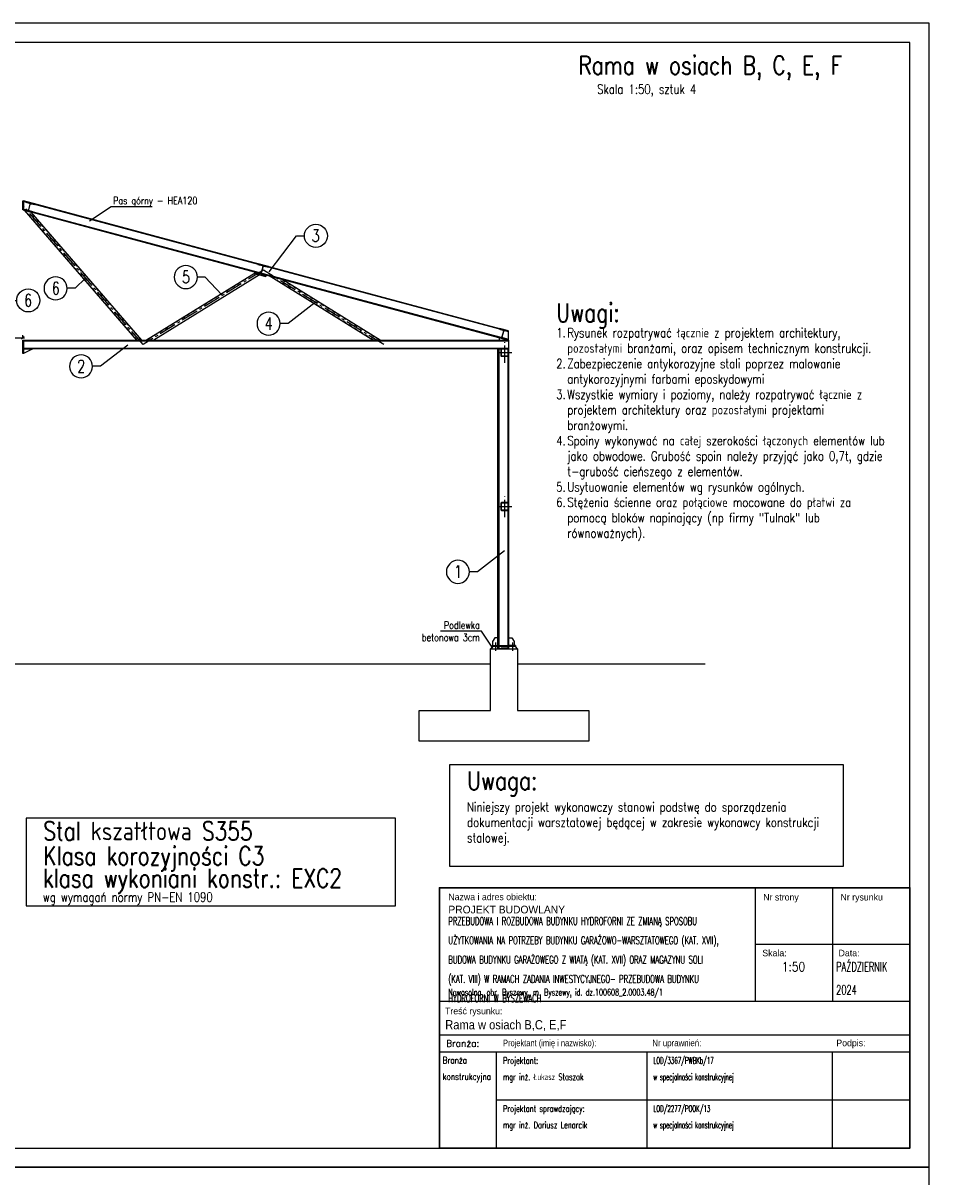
# Model space of a CAD drawing. Extents: x 224034 to 288311, y -104750 to -60200.
# Tile 8 of 9: x 233267 to 245381, y -75175 to -60200. Entities that reach past the tile are written whole.
import ezdxf
from ezdxf.enums import TextEntityAlignment as Align

# ---------------------------------------------------------------- set-up
doc = ezdxf.new("R2010")
doc.units = 0
doc.header["$LTSCALE"] = 300
doc.header["$PDMODE"] = 1
doc.linetypes.add('CENTER2', pattern=[1.125, 0.75, -0.125, 0.125, -0.125])
doc.linetypes.add('PRZERYWANA', pattern=[0.282222, 0.141111, -0.141111])
doc.layers.get('0').update_dxf_attribs({"linetype": 'CONTINUOUS'})
doc.layers.get('Defpoints').update_dxf_attribs({"linetype": 'CONTINUOUS'})
for name, color, linetype in [('1', 2, 'CONTINUOUS'), ('1 - opisy', 2, 'CONTINUOUS'), ('11 - opisy TXT2', 4, 'CONTINUOUS'), ('111 - opisy TXT3', 2, 'CONTINUOUS'), ('2 - linie odniesienia opisy', 8, 'CONTINUOUS'), ('3 - linia 1', 1, 'CONTINUOUS'), ('33 - linia 2', 3, 'CONTINUOUS'), ('44 - osie 2', 6, 'CENTER2'), ('5', 8, 'CONTINUOUS'), ('5 - linie odniesienia opisy', 8, 'CONTINUOUS'), ('555 - cienka przerywana 3', 1, 'PRZERYWANA'), ('6 - linia podstawowa', 3, 'CONTINUOUS'), ('7 - linia widok', 1, 'CONTINUOUS')]:
    doc.layers.add(name, color=color, linetype=linetype)
doc.styles.add('ROMANS', font='romans.shx', dxfattribs={"width": 0.85})
doc.styles.add('TXT2', font='simplex.shx', dxfattribs={"width": 0.8, "height": 96})
doc.styles.add('TXT3', font='simplex.shx', dxfattribs={"width": 0.8, "height": 240})
doc.styles.add('TXT5', font='simplex.shx', dxfattribs={"width": 0.8, "height": 120})
doc.dimstyles.new('Wymiarowanie stali', dxfattribs={"dimtxt": 96, "dimasz": 35, "dimexe": 37.5, "dimexo": 37.5, "dimgap": 0.75, "dimtad": 0, "dimdec": 0, "dimzin": 0, "dimdsep": 46, "dimtxsty": 'TXT2', "dimblk1": 'OBLIQUE', "dimblk2": 'OBLIQUE', "dimsah": 1, "dimcen": -1.5, "dimdle": 25, "dimclrt": 4, "dimadec": 0, "dimazin": 0, "dimtfac": 0.75, "dimtdec": 0, "dimtix": 1, "dimtmove": 2, "dimatfit": 3, "dimldrblk": 'OBLIQUE', "dimfxl": 200, "dimfxlon": 1, "dimtvp": 0.75, "dimtolj": 1, "dimtzin": 0, "dimarcsym": 0})

# ---------------------------------------------------------------- blocks, each defined once
blk = doc.blocks.new('A$C6EA636DA')
at = {"layer": '33 - linia 2'}
for points in [[(50, 41), (50, -41, -0.414214), (41, -50), (-41, -50, -0.414214), (-50, -41), (-50, 41, -0.414214), (-41, 50), (41, 50, -0.414214)], [(45, 41), (45, -41, -0.414214), (41, -45), (-41, -45, -0.414214), (-45, -41), (-45, 41, -0.414214), (-41, 45), (41, 45, -0.414214)]]:
    blk.add_lwpolyline(points, format="xyb", close=True, dxfattribs=at)
at = {"layer": '44 - osie 2'}
for points in [[(81, 0), (-92, 0)], [(0, -137), (0, 132)]]:
    blk.add_lwpolyline(points, dxfattribs=at)
blk = doc.blocks.new('pozycja')
at = {"layer": '1', "linetype": 'Continuous'}
blk.add_circle((63.2, -0.2), 37.4, dxfattribs=at)
at = {"layer": '5', "linetype": 'Continuous'}
blk.add_line((0, 0), (25.8, 0), dxfattribs=at)
at = {"layer": '1', "linetype": 'Continuous', "style": 'TXT3', "width": 0.75}
blk.add_attdef('NR', text='', height=40, dxfattribs=at).set_placement((62.6, -19.8), align=Align.CENTER)
blk = doc.blocks.new('p-op-p-5')
at = {"layer": '1', "linetype": 'Continuous'}
blk.add_circle((241.4, -0.2), 37.4, dxfattribs=at)
at = {"layer": '5', "linetype": 'Continuous'}
blk.add_line((0, 0), (204, 0), dxfattribs=at)
at = {"layer": '5'}
for p, q in [((10.1, 12.4), (10.1, 25.2)), ((13.1, 12.4), (13.1, 25.2)), ((26.9, 29.2), (14.1, 29.2)), ((26.9, 26.2), (14.1, 26.2)), ((14.1, 11.4), (26.9, 11.4)), ((14.1, 8.4), (26.9, 8.4)), ((27.9, 25.2), (27.9, 12.4)), ((30.9, 25.2), (30.9, 12.4))]:
    blk.add_line(p, q, dxfattribs=at)
for centre, radius, start, end in [((14.1, 25.2), 4, 90, 180), ((14.1, 12.4), 4, 180, 270), ((14.1, 25.2), 1, 90, 180), ((14.1, 12.4), 1, 180, 270), ((26.9, 25.2), 4, 0, 90), ((26.9, 25.2), 1, 0, 90), ((26.9, 12.4), 1, 270, 0), ((26.9, 12.4), 4, 270, 0)]:
    blk.add_arc(centre, radius, start, end, dxfattribs=at)
at = {"layer": '1', "linetype": 'Continuous', "style": 'TXT3', "width": 0.75}
blk.add_attdef('NR', text='', height=40, dxfattribs=at).set_placement((240.9, -19.8), align=Align.CENTER)
at = {"layer": '5', "color": 4, "style": 'TXT3', "width": 0.75}
blk.add_attdef('OPIS', text='', height=24, dxfattribs=at).set_placement((42.2, 0.4), align=Align.BOTTOM_LEFT)
blk.add_attdef('DLUGOSC', text='', height=24, dxfattribs=at).set_placement((10.6, -7.6), align=Align.TOP_LEFT)
blk = doc.blocks.new('_OBLIQUE')
at = {"color": 0, "linetype": 'ByBlock'}
blk.add_line((-0.5, -0.5), (0.5, 0.5), dxfattribs=at)
blk = doc.blocks.new('*D81')
at = {"layer": '5 - linie odniesienia opisy', "color": 0, "lineweight": -2, "transparency": 16777216}
for p, q in [((231757, -64287), (233288, -64287)), ((231782, -64287), (231782, -64250)), ((233263, -64287), (233263, -64250))]:
    blk.add_line(p, q, dxfattribs=at)
at = {"layer": 'Defpoints', "color": 0, "transparency": 16777216}
for p in [(231782, -64315), (233263, -64287), (233263, -64315)]:
    blk.add_point(p, dxfattribs=at)
at = {"layer": '5 - linie odniesienia opisy', "color": 0, "lineweight": -2, "transparency": 16777216, "xscale": 35, "yscale": 35, "zscale": 35}
for p, rotation in [((231782, -64287), 180.0000000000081), ((233263, -64287), 8.091331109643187e-12)]:
    blk.add_blockref('_OBLIQUE', p, dxfattribs=dict(at, rotation=rotation))
at = {"layer": '5 - linie odniesienia opisy', "color": 4, "transparency": 16777216, "insert": (232523, -64215), "char_height": 96, "attachment_point": 5, "style": 'TXT2'}
blk.add_mtext('\\A1;1480', dxfattribs=at)

msp = doc.modelspace()

# ---------------------------------------------------------------- linework, layer by layer
for p, q in [((242776.1, -71422.7), (242776.1, -72895.5)), ((243779.8, -71422.7), (243779.8, -72895.5)), ((238673.9, -72895.5), (244783.6, -72895.5)), ((238673.9, -73331.9), (244783.6, -73331.9)), ((238673.9, -73550.1), (244783.6, -73550.1)), ((238673.9, -73550.1), (244783.6, -73550.1)), ((239415.8, -74800.1), (239415.8, -73550.1)), ((241372.4, -74800.1), (241372.4, -73550.1)), ((243779.8, -74800.1), (243779.8, -73550.1)), ((239415.8, -74175.1), (244783.6, -74175.1))]:
    msp.add_line(p, q)
at = {"lineweight": 30}
msp.add_lwpolyline([(238673.9, -74800.1), (244783.6, -74800.1), (244783.6, -71422.7), (238673.9, -71422.7)], close=True, dxfattribs=at)
msp.add_lwpolyline([(244783.6, -72159.1), (242776.1, -72159.1)])
at = {"layer": '1 - opisy'}
msp.add_lwpolyline([(238808.5, -69821.6), (243917.2, -69821.6), (243917.2, -71147.8), (238808.5, -71147.8)], close=True, dxfattribs=at)
at = {"layer": '111 - opisy TXT3'}
msp.add_lwpolyline([(225283.6, -74800.1), (244783.6, -74800.1), (244783.6, -60450.1), (225283.6, -60450.1)], close=True, dxfattribs=at)
at = {"layer": '2 - linie odniesienia opisy'}
for p, q in [((236463, -63429.8), (236816.6, -62960.6)), ((234076, -63512.2), (233942.7, -63642.2)), ((235849.5, -63728.6), (235633.7, -63495.9)), ((237061.4, -63827.6), (236707.8, -64100)), ((234626.6, -64382.1), (234272.9, -64654.5)), ((239520.2, -67049), (239166.6, -67321.4))]:
    msp.add_line(p, q, dxfattribs=at)
for points in [[(224033.6, -75050.1), (245033.6, -75050.1), (245033.6, -60200.1), (224033.6, -60200.1)], [(233308.5, -71656.5), (238105.8, -71656.5), (238105.8, -70517.6), (233308.5, -70517.6)], [(224033.6, -89900.1), (245033.6, -89900.1), (245033.6, -75050.1), (224033.6, -75050.1)]]:
    msp.add_lwpolyline(points, close=True, dxfattribs=at)
for points in [[(234132, -62764.7), (234412.7, -62580.4), (234944.7, -62580.4)], [(239368.1, -68312.5), (239221.8, -68090.8), (238689.8, -68090.8)]]:
    msp.add_lwpolyline(points, dxfattribs=at)
at = {"layer": '3 - linia 1'}
msp.add_lwpolyline([(239687.7, -69120.1), (240612.7, -69120.1), (240612.7, -69520.1), (238412.7, -69520.1), (238412.7, -69120.1), (239337.7, -69120.1), (239337.7, -68320.1), (239687.7, -68320.1)], close=True, dxfattribs=at)
for points in [[(239337.7, -68520.1), (227187.7, -68520.1)], [(242125.3, -68520.1), (239687.7, -68520.1)]]:
    msp.add_lwpolyline(points, dxfattribs=at)
at = {"layer": '33 - linia 2'}
for points in [[(233274.7, -62505.9), (233274.7, -62625.9), (233262.7, -62625.9), (233262.7, -62505.9)], [(233274.7, -64314.7), (233274.7, -64488.7), (233262.7, -64488.7), (233262.7, -64314.7)], [(239572.7, -64428.7), (239572.7, -68320.1), (239432.7, -68320.1), (239432.7, -64428.7)]]:
    msp.add_lwpolyline(points, close=True, dxfattribs=at)
for points in [[(233272, -62625.9), (239572.7, -64314.7), (239572.7, -64196.6), (233274.7, -62509.1)], [(239572.7, -64196.6), (233274.7, -62509.1)], [(239572.7, -64204.9), (233274.7, -62517.4)], [(239572.7, -64306.4), (233274.7, -62618.8)], [(234742.8, -64314.7), (233285.8, -62629.6)], [(234808.9, -64314.7), (233371.8, -62652.7)], [(236292.4, -63435.5), (234869.8, -64314.7)], [(236358.7, -63453.2), (234964.9, -64314.7)], [(237810.4, -64314.7), (236461, -63480.6)], [(237905.5, -64314.7), (236628.9, -63525.7)], [(233274.7, -64314.7), (239572.7, -64314.7), (239572.7, -64428.7), (233274.7, -64428.7)], [(233274.7, -64322.7), (239572.7, -64322.7)], [(239452.7, -64314.7), (239452.7, -64282.5)], [(233274.7, -64420.7), (239572.7, -64420.7)], [(233274.7, -64488.7), (233274.7, -64428.7), (233394.7, -64428.7), (233274.7, -64488.7)], [(239444.7, -64428.7), (239444.7, -68320.1)], [(239560.7, -64428.7), (239560.7, -68320.1)], [(239362.7, -68278.1), (239432.7, -68278.1), (239432.7, -68178.1), (239392.7, -68178.1), (239362.7, -68228.1), (239362.7, -68228.1), (239362.7, -68278.1)], [(239662.7, -68278.1), (239572.7, -68278.1), (239572.7, -68178.1), (239612.7, -68178.1), (239642.7, -68228.1), (239642.7, -68228.1), (239642.7, -68278.1)]]:
    msp.add_lwpolyline(points, dxfattribs=at)
for points in [[(233275.1, -62627.2), (233391, -62658.3), (233393.1, -62650.6), (233349.1, -62638.8, -0.4142136), (233340.6, -62624.1), (233359.8, -62552.6, -0.4142136), (233374.5, -62544.1), (233418.4, -62555.9), (233420.5, -62548.2), (233304.6, -62517.1), (233302.5, -62524.9), (233346.5, -62536.6, -0.4142136), (233354.9, -62551.3), (233335.8, -62622.8, -0.4142136), (233321.1, -62631.3), (233277.1, -62619.5)], [(236455.3, -63361.3), (236320, -63325.1), (236317.8, -63333.3), (236371.2, -63347.6, -0.4142136), (236379.7, -63362.3), (236355.9, -63451.2, -0.4142136), (236341.2, -63459.7), (236287.8, -63445.4), (236285.6, -63453.6), (236420.8, -63489.8), (236423, -63481.6), (236369.7, -63467.3, -0.4142136), (236361.2, -63452.6), (236385, -63363.7, -0.4142136), (236399.7, -63355.3), (236453.1, -63369.6)], [(239425.2, -64275.2), (239541.1, -64306.2), (239543.2, -64298.5), (239499.2, -64286.7, -0.4142136), (239490.7, -64272), (239509.9, -64200.5, -0.4142136), (239524.6, -64192.1), (239568.5, -64203.8), (239570.6, -64196.1), (239454.7, -64165), (239452.6, -64172.8), (239496.6, -64184.5, -0.4142136), (239505.1, -64199.2), (239485.9, -64270.7, -0.4142136), (239471.2, -64279.2), (239427.3, -64267.4)], [(239572.7, -68320.1), (239572.7, -68220.1), (239570.7, -68220.1, 0.4142136), (239564.7, -68226.1), (239564.7, -68300.1, -0.4142136), (239552.7, -68312.1), (239478.7, -68312.1, 0.4142136), (239472.7, -68318.1), (239472.7, -68320.1)], [(239572.7, -68320.1), (239572.7, -68220.1), (239570.7, -68220.1, 0.4142136), (239564.7, -68226.1), (239564.7, -68300.1, -0.4142136), (239552.7, -68312.1), (239478.7, -68312.1, 0.4142136), (239472.7, -68318.1), (239472.7, -68320.1)]]:
    msp.add_lwpolyline(points, format="xyb", close=True, dxfattribs=at)
at = {"layer": '44 - osie 2'}
for points in [[(237950.2, -64371.7), (236387.7, -63405.9), (234825.2, -64371.7), (233262.7, -62564.6)], [(239402.7, -68237.4), (239402.7, -68347.4)], [(239622.7, -68237.4), (239622.7, -68347.4)]]:
    msp.add_lwpolyline(points, dxfattribs=at)
at = {"layer": '555 - cienka przerywana 3'}
for points in [[(234749.4, -64314.7), (233294.4, -62631.9)], [(234802.3, -64314.7), (233363.2, -62650.3)], [(236299, -63437.2), (234879.3, -64314.7)], [(237819.9, -64314.7), (236477.8, -63485.1)], [(237896, -64314.7), (236612.1, -63521.1)]]:
    msp.add_lwpolyline(points, dxfattribs=at)
at = {"layer": '6 - linia podstawowa'}
msp.add_lwpolyline([(239662.7, -68290.1), (239362.7, -68290.1), (239362.7, -68278.1), (239662.7, -68278.1)], close=True, dxfattribs=at)
at = {"layer": '7 - linia widok'}
msp.add_lwpolyline([(239687.7, -68320.1), (239662.7, -68290.1), (239362.7, -68290.1), (239337.7, -68320.1)], close=True, dxfattribs=at)

# ---------------------------------------------------------------- block references
at = {"layer": '2 - linie odniesienia opisy'}
ref = msp.add_blockref('pozycja', (236816.6, -62960.6), dxfattribs=dict(at, xscale=4, yscale=4, zscale=4))
ref.add_attrib('NR', '3', dxfattribs={"layer": '111 - opisy TXT3', "linetype": 'Continuous', "height": 160, "style": 'TXT2', "width": 0.75}).set_placement((237067.1, -63039.8), align=Align.CENTER)
ref = msp.add_blockref('pozycja', (233942.7, -63642.2), dxfattribs=dict(at, xscale=-4, yscale=4, zscale=4))
ref.add_attrib('NR', '6', dxfattribs={"layer": '111 - opisy TXT3', "linetype": 'Continuous', "height": 160, "style": 'TXT2', "width": 0.75}).set_placement((233692.2, -63721.5), align=Align.CENTER)
ref = msp.add_blockref('pozycja', (235633.7, -63495.9), dxfattribs=dict(at, xscale=-4, yscale=4, zscale=4))
ref.add_attrib('NR', '5', dxfattribs={"layer": '111 - opisy TXT3', "linetype": 'Continuous', "height": 160, "style": 'TXT2', "width": 0.75}).set_placement((235383.2, -63575.1), align=Align.CENTER)
ref = msp.add_blockref('p-op-p-5', (232369.4, -63798.7), dxfattribs=dict(at, xscale=4, yscale=4, zscale=4))
ref.add_attrib('OPIS', '60x60x5', dxfattribs={"color": 4, "height": 96, "style": 'TXT2', "width": 0.75}).set_placement((232538, -63797.3), align=Align.BOTTOM_LEFT)
ref.add_attrib('DLUGOSC', 'L=2270 szt.2', dxfattribs={"color": 4, "height": 96, "style": 'TXT2', "width": 0.75}).set_placement((232411.6, -63829.3), align=Align.TOP_LEFT)
ref.add_attrib('NR', '6', dxfattribs={"layer": '111 - opisy TXT3', "linetype": 'Continuous', "height": 160, "style": 'TXT2', "width": 0.75}).set_placement((233332.8, -63877.9), align=Align.CENTER)
ref = msp.add_blockref('pozycja', (236707.8, -64100), dxfattribs=dict(at, xscale=-4, yscale=4, zscale=4))
ref.add_attrib('NR', '4', dxfattribs={"layer": '111 - opisy TXT3', "linetype": 'Continuous', "height": 160, "style": 'TXT2', "width": 0.75}).set_placement((236457.2, -64179.3), align=Align.CENTER)
ref = msp.add_blockref('pozycja', (234272.9, -64654.5), dxfattribs=dict(at, xscale=-4, yscale=4, zscale=4))
ref.add_attrib('NR', '2', dxfattribs={"layer": '111 - opisy TXT3', "linetype": 'Continuous', "height": 160, "style": 'TXT2', "width": 0.75}).set_placement((234022.4, -64733.8), align=Align.CENTER)
ref = msp.add_blockref('pozycja', (239166.6, -67321.4), dxfattribs=dict(at, xscale=-4, yscale=4, zscale=4))
ref.add_attrib('NR', '1', dxfattribs={"layer": '111 - opisy TXT3', "linetype": 'Continuous', "height": 160, "style": 'TXT2', "width": 0.75}).set_placement((238916.1, -67400.7), align=Align.CENTER)
at = {"layer": '44 - osie 2', "xscale": -1}
for p in [(239522.7, -64474.4), (239522.7, -66474.4)]:
    msp.add_blockref('A$C6EA636DA', p, dxfattribs=at)

# ---------------------------------------------------------------- texts
at = {"lineweight": 15, "char_height": 85, "width": 6300.103, "attachment_point": 1, "line_spacing_factor": 1.5, "style": 'ROMANS'}
for s, insert in [('\\A1;{\\FIC-Romans;\\W1;Nazwa i adres obiektu:}', (238789.9, -71498.3)), ('\\A1;{\\FIC-Romans;\\W1;Nr strony}', (242879.3, -71502.4)), ('\\A1;{\\FIC-Romans;\\W1;Nr rysunku}', (243883, -71502.4)), ('\\A1;{\\FIC-Romans;\\W1;Skala:}', (242867.4, -72227)), ('\\A1;{\\FIC-Romans;\\W1;Data:}', (243857.4, -72226.6)), ('\\pt170;{\\W0.68;Nowosolna, obr. Byszewy, m. Byszewy, id. dz.100608_2.0003.48/1}', (238789.9, -72735.9)), ('\\A1;{\\FIC-Romans;\\W1;Treść rysunku:}', (238746.9, -72979.6)), ('\\A1;{\\FIC-Romans;\\W0.75;Projektant (imię i nazwisko):}', (239499.6, -73393.8)), ('\\A1;{\\W1;Branża:}', (238762.2, -73400)), ('\\A1;{\\FIC-Romans;\\W0.9;Nr uprawnień:}', (241438.5, -73393.8)), ('\\A1;{\\FIC-Romans;\\W1;Podpis:}', (243828.2, -73393.8)), ('\\A1;{\\W0.8;Branża\\Pkonstrukcyjna}', (238717.1, -73618.2)), ('\\A1;{\\W0.7;Projektant:\\Pmgr inż. Łukasz Staszak}', (239499.6, -73621.7)), ('{\\W0.5;LOD/3367/PWBKb/17 \\Pw specjalności konstrukcyjnej}', (241452.8, -73621.7)), ('\\A1;{\\W0.7;Projektant sprawdzający:\\Pmgr inż. Dariusz Lenarcik^I}', (239499.6, -74246.7)), ('{\\W0.5;LOD/2277/POOK/13 \\Pw specjalności konstrukcyjnej}', (241452.8, -74246.7))]:
    msp.add_mtext(s, dxfattribs=dict(at, insert=insert))
at = {"lineweight": 30, "width": 6300.103, "attachment_point": 1, "line_spacing_factor": 1.5, "style": 'ROMANS'}
for s, insert, char_height in [('\\A1;{\\Fic-romans.shx;\\W1;PROJEKT BUDOWLANY}', (238789.9, -71655), 100), ('{\\W0.65;PRZEBUDOWA I ROZBUDOWA BUDYNKU HYDROFORNI ZE ZMIANĄ SPOSOBU \\PUŻYTKOWANIA NA POTRZEBY BUDYNKU GARAŻOWO-WARSZTATOWEGO (KAT. XVII), \\PBUDOWA BUDYNKU GARAŻOWEGO Z WIATĄ (KAT. XVII) ORAZ MAGAZYNU SOLI \\P(KAT. VIII) W RAMACH ZADANIA INWESTYCYJNEGO- PRZEBUDOWA BUDYNKU \\PHYDROFORNI W BYSZEWACH}', (238789.9, -71806), 100), ('\\A1;1:50', (243118.8, -72387.1), 120), ('\\A1;{\\W0.65;PAŹDZIERNIK \\P2024}', (243826.4, -72387.1), 120), ('\\A1;{\\Fic-romans|c238;\\W0.9;Rama w osiach B,C, E,F}', (238749.7, -73140.1), 120)]:
    msp.add_mtext(s, dxfattribs=dict(at, insert=insert, char_height=char_height))
at = {"layer": '11 - opisy TXT2', "style": 'TXT2', "width": 0.8}
msp.add_text('Skala 1:50, sztuk 4', height=120, dxfattribs=at).set_placement((242009.5, -61117.9), align=Align.RIGHT)
msp.add_text('wg wymagań normy PN-EN 1090', height=120, dxfattribs=at).set_placement((233525, -71603.8))
at = {"layer": '11 - opisy TXT2', "insert": (234436.2, -62456.7), "char_height": 95, "attachment_point": 1, "style": 'TXT2'}
msp.add_mtext_dynamic_manual_height_columns('Pas górny - HEA120', width=1906.495, gutter_width=900, heights=[0], dxfattribs=at)
at = {"layer": '11 - opisy TXT2', "char_height": 120, "attachment_point": 1, "style": 'TXT3'}
for s, insert, width in [('\\pi-144,l144,t144;1.^IRysunek rozpatrywać łącznie z projektem architektury, pozostałymi branżami, oraz opisem technicznym konstrukcji. \\P2.^IZabezpieczenie antykorozyjne stali poprzez malowanie antykorozyjnymi farbami eposkydowymi\\P3.^IWszystkie wymiary i poziomy, należy rozpatrywać łącznie z projektem architektury oraz pozostałymi projektami branżowymi.\\P4.^ISpoiny wykonywać na całej szerokości łączonych elementów lub jako obwodowe. Grubość spoin należy przyjąć jako 0,7t, gdzie t-grubość cieńszego z elementów.\\P5.^IUsytuowanie elementów wg rysunków ogólnych.\\P6.^IStężenia ścienne oraz połąciowe mocowane do płatwi za pomocą bloków napinający (np firmy "Tulnak" lub równoważnych).', (240190.8, -64159.1), 4688.287), ('Niniejszy projekt wykonawczy stanowi podstwę do sporządzenia dokumentacji warsztatowej będącej w zakresie wykonawcy konstrukcji stalowej.', (239032.9, -70313.6), 5158.811)]:
    msp.add_mtext(s, dxfattribs=dict(at, insert=insert, width=width))
at = {"layer": '11 - opisy TXT2', "insert": (239198.4, -67967.1), "char_height": 95, "attachment_point": 3, "rotation": 0.00014, "style": 'TXT2'}
msp.add_mtext_dynamic_manual_height_columns('Podlewka betonowa 3cm', width=926.173, gutter_width=900, heights=[0], dxfattribs=at)
at = {"layer": '111 - opisy TXT3', "style": 'TXT5', "width": 0.8}
for s, p in [('Rama w osiach B, C, E, F', (240479.1, -60868.1)), ('Uwagi:', (240190.8, -64079)), ('Uwaga:', (239032.9, -70151.5)), ('Stal kszatłtowa S355', (233529.2, -70805.5)), ('Klasa korozyjności C3', (233529.2, -71127.7)), ('klasa wykoniani konstr.: EXC2 ', (233525, -71417))]:
    msp.add_text(s, height=240, dxfattribs=at).set_placement(p)

# ---------------------------------------------------------------- dimensions: what is measured, and where the dimension line sits
at = {"layer": '5 - linie odniesienia opisy'}
dim = msp.add_linear_dim(base=(233262.7, -64287.5), p1=(231782.5, -64314.7), p2=(233262.7, -64314.7), angle=180, dimstyle='Wymiarowanie stali', dxfattribs=at)
dim.commit()
dim.dimension.update_dxf_attribs({"geometry": '*D81', "text_midpoint": (232522.6, -64215.5)})

doc.saveas('drawing.dxf')
